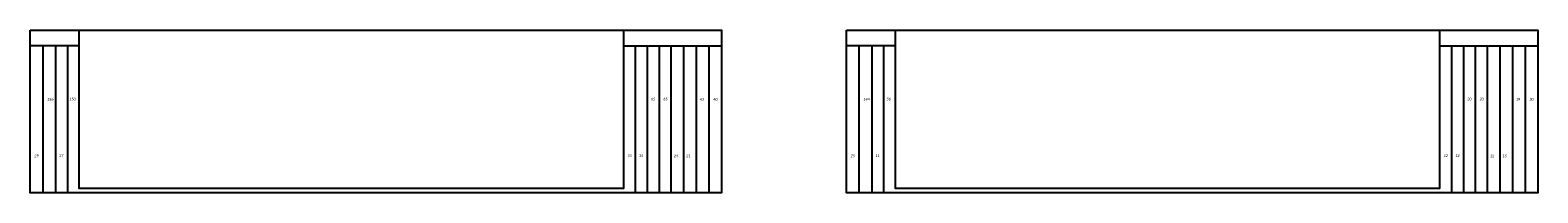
# Model space of a CAD drawing. Header units: feet. Extents: x 2245861 to 2246835, y 596730 to 597616.
# Tile 29 of 30: x 2246316 to 2246649, y 597029 to 597065. Entities that reach past the tile are written whole.
import ezdxf
from ezdxf.enums import TextEntityAlignment as Align

# ---------------------------------------------------------------- set-up
doc = ezdxf.new("R2010")
doc.units = ezdxf.units.FT
doc.header["$MEASUREMENT"] = 0
doc.layers.add('SC_Scratch1', color=7, linetype='Continuous', plot=False)
doc.layers.add('XS_P_Annotation', color=7, linetype='Continuous')
doc.layers.add('XS_P_QTYS', color=9, linetype='Continuous')
doc.styles.add('L100', font='cceo.shx', dxfattribs={"height": 2})
doc.styles.add('L120', font='romans.shx', dxfattribs={"width": 0.8, "oblique": 10, "height": 0.12})
doc.styles.add('P_Slanted_Normal', font='calibrii.ttf', dxfattribs={"height": 0.14})

# ---------------------------------------------------------------- blocks, each defined once
blk = doc.blocks.new('A$C10830057')
at = {"layer": 'SC_Scratch1', "color": 1}
for points in [[(0, 36), (152.5, 36), (152.5, 0), (0, 0)], [(10.83, 36), (130.83, 36), (130.83, 1), (10.83, 1)]]:
    blk.add_lwpolyline(points, close=True, dxfattribs=at)
for points in [[(10.83, 32.5), (0, 32.5)], [(2.79, 32.5), (2.79, 0)], [(5.59, 32.5), (5.59, 0)], [(8.21, 32.5), (8.21, 0)], [(130.83, 32.5), (152.5, 32.5)], [(133.45, 32.5), (133.45, 0)], [(136.07, 32.5), (136.07, 0)], [(138.69, 32.5), (138.69, 0)], [(141.31, 32.5), (141.31, 0)], [(144.11, 32.5), (144.11, 0)], [(146.91, 32.5), (146.91, 0)], [(149.71, 32.5), (149.71, 0)]]:
    blk.add_lwpolyline(points, dxfattribs=at)
blk = doc.blocks.new('XSDATA')
at = {"layer": 'XS_P_Annotation', "style": 'L120', "width": 0.9}
for tag, p in [('S.A.', (-68.96, 15)), ('V.CUT', (74.79, 15)), ('V.FILL', (77.71, 15)), ('E.W.', (-71.88, 2.5)), ('A.CUT', (68.96, 2.5)), ('A.FILL', (71.88, 2.5))]:
    blk.add_attdef(tag, text='', height=0.6, dxfattribs=at).set_placement(p, align=Align.MIDDLE_CENTER)
at = {"layer": 'XS_P_Annotation', "style": 'L120'}
blk.add_attdef('P.G.', text='', height=0.6, dxfattribs=at).set_placement((0.03, -1.17), align=Align.MIDDLE_CENTER)
at = {"layer": 'XS_P_Annotation', "color": 1, "style": 'L100', "oblique": 7}
blk.add_attdef('E.G.', text='', height=0.5, dxfattribs=at).set_placement((0.03, -3.83), align=Align.MIDDLE_CENTER)

msp = doc.modelspace()

# ---------------------------------------------------------------- block references
at = {"layer": 'SC_Scratch1', "color": 1}
for p in [(2246316.24, 597028.67), (2246496.24, 597028.67)]:
    msp.add_blockref('A$C10830057', p, dxfattribs=at)
at = {"layer": 'XS_P_Annotation'}
ref = msp.add_blockref('XSDATA', (2246392.07, 597034.67), dxfattribs=at)
ref.add_attrib('A.CUT', '24', dxfattribs={"layer": 'XS_P_QTYS', "height": 0.6, "style": 'P_Slanted_Normal'}).set_placement((2246458.65, 597037.17), align=Align.TOP_CENTER)
ref.add_attrib('A.FILL', '21', dxfattribs={"layer": 'XS_P_QTYS', "height": 0.6, "style": 'P_Slanted_Normal'}).set_placement((2246461.38, 597037.17), align=Align.TOP_CENTER)
ref.add_attrib('V.CUT', '43', dxfattribs={"layer": 'XS_P_QTYS', "height": 0.6, "style": 'P_Slanted_Normal'}).set_placement((2246464.36, 597049.67), align=Align.TOP_CENTER)
ref.add_attrib('V.FILL', '40', dxfattribs={"layer": 'XS_P_QTYS', "height": 0.6, "style": 'P_Slanted_Normal'}).set_placement((2246467.34, 597049.67), align=Align.TOP_CENTER)
ref.add_attrib('E.W.', '29', dxfattribs={"layer": 'XS_P_QTYS', "height": 0.6, "style": 'P_Slanted_Normal'}).set_placement((2246317.64, 597037.17), align=Align.TOP_CENTER)
ref.add_attrib('S.A.', '156', dxfattribs={"layer": 'XS_P_QTYS', "height": 0.6, "style": 'P_Slanted_Normal'}).set_placement((2246320.67, 597049.67), align=Align.TOP_CENTER)
ref = msp.add_blockref('XSDATA', (2246392.07, 597034.73), dxfattribs=at)
ref.add_attrib('A.CUT', '35', dxfattribs={"layer": 'XS_P_QTYS', "height": 0.6, "style": 'P_Slanted_Normal'}).set_placement((2246448.43, 597037.23), align=Align.TOP_CENTER)
ref.add_attrib('A.FILL', '35', dxfattribs={"layer": 'XS_P_QTYS', "height": 0.6, "style": 'P_Slanted_Normal'}).set_placement((2246450.99, 597037.23), align=Align.TOP_CENTER)
ref.add_attrib('V.CUT', '65', dxfattribs={"layer": 'XS_P_QTYS', "height": 0.6, "style": 'P_Slanted_Normal'}).set_placement((2246453.62, 597049.73), align=Align.TOP_CENTER)
ref.add_attrib('V.FILL', '65', dxfattribs={"layer": 'XS_P_QTYS', "height": 0.6, "style": 'P_Slanted_Normal'}).set_placement((2246456.32, 597049.73), align=Align.TOP_CENTER)
ref.add_attrib('E.W.', '27', dxfattribs={"layer": 'XS_P_QTYS', "height": 0.6, "style": 'P_Slanted_Normal'}).set_placement((2246323.1, 597037.23), align=Align.TOP_CENTER)
ref.add_attrib('S.A.', '150', dxfattribs={"layer": 'XS_P_QTYS', "height": 0.6, "style": 'P_Slanted_Normal'}).set_placement((2246325.57, 597049.73), align=Align.TOP_CENTER)
ref = msp.add_blockref('XSDATA', (2246572.07, 597034.67), dxfattribs=at)
ref.add_attrib('A.CUT', '12', dxfattribs={"layer": 'XS_P_QTYS', "height": 0.6, "style": 'P_Slanted_Normal'}).set_placement((2246638.65, 597037.17), align=Align.TOP_CENTER)
ref.add_attrib('A.FILL', '15', dxfattribs={"layer": 'XS_P_QTYS', "height": 0.6, "style": 'P_Slanted_Normal'}).set_placement((2246641.38, 597037.17), align=Align.TOP_CENTER)
ref.add_attrib('V.CUT', '19', dxfattribs={"layer": 'XS_P_QTYS', "height": 0.6, "style": 'P_Slanted_Normal'}).set_placement((2246644.36, 597049.67), align=Align.TOP_CENTER)
ref.add_attrib('V.FILL', '30', dxfattribs={"layer": 'XS_P_QTYS', "height": 0.6, "style": 'P_Slanted_Normal'}).set_placement((2246647.34, 597049.67), align=Align.TOP_CENTER)
ref.add_attrib('E.W.', '25', dxfattribs={"layer": 'XS_P_QTYS', "height": 0.6, "style": 'P_Slanted_Normal'}).set_placement((2246497.64, 597037.17), align=Align.TOP_CENTER)
ref.add_attrib('S.A.', '144', dxfattribs={"layer": 'XS_P_QTYS', "height": 0.6, "style": 'P_Slanted_Normal'}).set_placement((2246500.67, 597049.67), align=Align.TOP_CENTER)
ref = msp.add_blockref('XSDATA', (2246572.07, 597034.73), dxfattribs=at)
ref.add_attrib('A.CUT', '12', dxfattribs={"layer": 'XS_P_QTYS', "height": 0.6, "style": 'P_Slanted_Normal'}).set_placement((2246628.43, 597037.23), align=Align.TOP_CENTER)
ref.add_attrib('A.FILL', '12', dxfattribs={"layer": 'XS_P_QTYS', "height": 0.6, "style": 'P_Slanted_Normal'}).set_placement((2246630.99, 597037.23), align=Align.TOP_CENTER)
ref.add_attrib('V.CUT', '20', dxfattribs={"layer": 'XS_P_QTYS', "height": 0.6, "style": 'P_Slanted_Normal'}).set_placement((2246633.62, 597049.73), align=Align.TOP_CENTER)
ref.add_attrib('V.FILL', '20', dxfattribs={"layer": 'XS_P_QTYS', "height": 0.6, "style": 'P_Slanted_Normal'}).set_placement((2246636.32, 597049.73), align=Align.TOP_CENTER)
ref.add_attrib('E.W.', '11', dxfattribs={"layer": 'XS_P_QTYS', "height": 0.6, "style": 'P_Slanted_Normal'}).set_placement((2246503.1, 597037.23), align=Align.TOP_CENTER)
ref.add_attrib('S.A.', '56', dxfattribs={"layer": 'XS_P_QTYS', "height": 0.6, "style": 'P_Slanted_Normal'}).set_placement((2246505.57, 597049.73), align=Align.TOP_CENTER)

doc.saveas('drawing.dxf')
